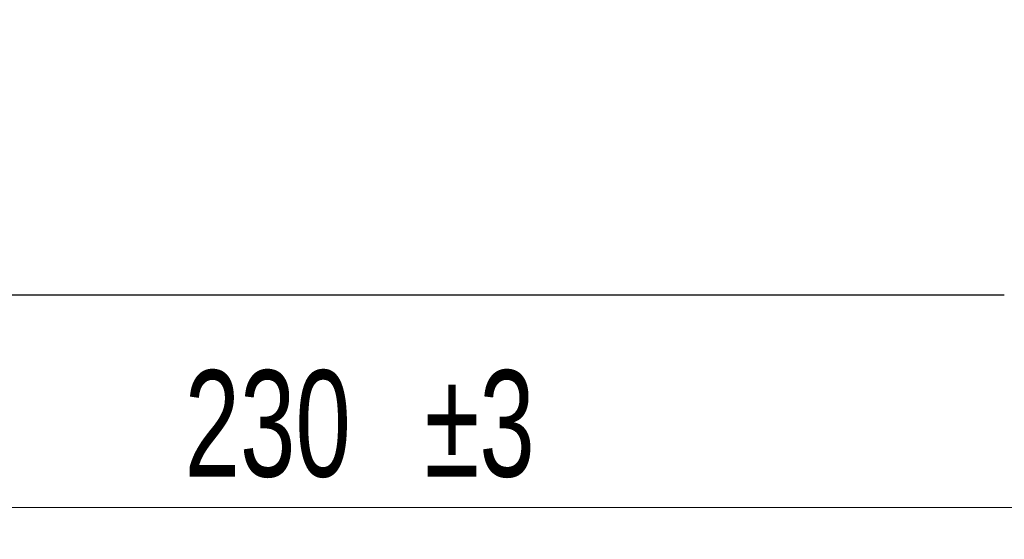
# Model space of a CAD drawing. Header units: millimetres. Extents: x 0 to 420, y 0 to 297.
# Tile 3 of 16: x 135 to 181, y 100 to 125. Entities that reach past the tile are written whole.
import ezdxf

# ---------------------------------------------------------------- set-up
doc = ezdxf.new("R2010")
doc.units = ezdxf.units.MM
doc.styles.add('SLDTEXTSTYLE1', font='TXT', dxfattribs={"width": 0.7})
doc.dimstyles.new('SLDDIMSTYLE0', dxfattribs={"dimtxt": 5, "dimasz": 3.5, "dimexe": 0, "dimexo": 0.0625, "dimgap": 1.25, "dimtad": 2, "dimrnd": 1e-09, "dimzin": 12, "dimdsep": 46, "dimtxsty": 'SLDTEXTSTYLE1', "dimsah": 1, "dimcen": 0.09, "dimadec": 0, "dimazin": 3, "dimtol": 1, "dimtp": 3, "dimtm": 3, "dimtfac": 1, "dimtdec": 3, "dimtofl": 0, "dimtmove": 0, "dimatfit": 3, "dimfxl": 1, "dimfrac": 2, "dimtolj": 1, "dimarcsym": 0})

# ---------------------------------------------------------------- blocks, each defined once
blk = doc.blocks.new('_D')
at = {"color": 7, "linetype": 'Continuous', "lineweight": 0}
for p, q in [((37.716, 133.813), (37.716, 100.313)), ((267.716, 133.813), (267.716, 100.313)), ((37.716, 101.813), (267.716, 101.813))]:
    blk.add_line(p, q, dxfattribs=at)
at = {"color": 7, "linetype": 'Continuous', "lineweight": 18}
for points in [[(37.716, 101.813), (41.216, 101.313), (41.216, 102.313)], [(267.716, 101.813), (264.216, 102.313), (264.216, 101.313)]]:
    blk.add_solid(points, dxfattribs=at)
at = {"color": 7, "linetype": 'Continuous', "lineweight": 18, "char_height": 5, "attachment_point": 1, "style": 'SLDTEXTSTYLE1'}
for s, insert in [('±3', (153.994, 108.258)), ('230', (142.719, 108.258))]:
    blk.add_mtext(s, dxfattribs=dict(at, insert=insert))

msp = doc.modelspace()

# ---------------------------------------------------------------- linework, layer by layer
at = {"color": 7, "linetype": 'Continuous', "lineweight": 25}
msp.add_line((124.216, 111.813), (181.216, 111.813), dxfattribs=at)

# ---------------------------------------------------------------- dimensions: what is measured, and where the dimension line sits
at = {"color": 7, "linetype": 'Continuous', "lineweight": 18}
dim = msp.add_linear_dim(base=(267.716, 101.813), p1=(37.716, 133.813), p2=(267.716, 133.813), angle=0, dimstyle='SLDDIMSTYLE0', dxfattribs=at)
dim.commit()
dim.dimension.update_dxf_attribs({"geometry": '_D', "text_midpoint": (151.247, 101.813), "dimtype": 160})

doc.saveas('drawing.dxf')
